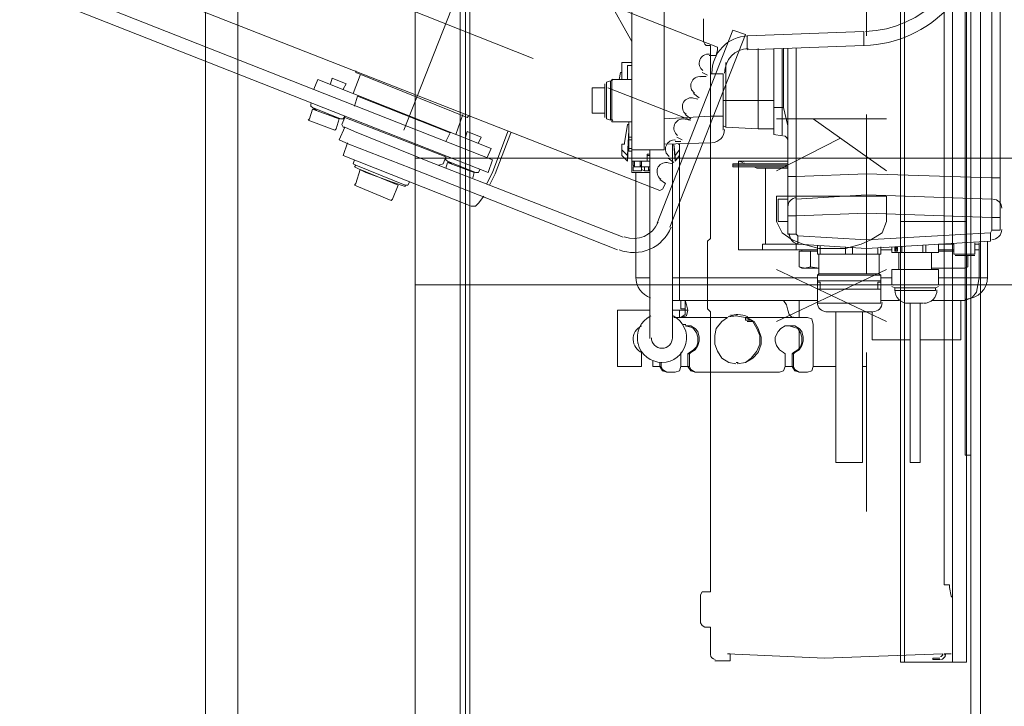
# Model space of a CAD drawing. Header units: millimetres. Extents: x 178516 to 426772, y -178579 to -115871.
# Tile 34 of 256: x 220414 to 220861, y -125878 to -125566. Entities that reach past the tile are written whole.
import ezdxf

# ---------------------------------------------------------------- set-up
doc = ezdxf.new("R2010")
doc.units = ezdxf.units.MM
doc.header["$MEASUREMENT"] = 0
doc.layers.get('0').update_dxf_attribs({"color": 252, "lineweight": 5})
doc.layers.add('Nowe_820-G Rysunki Obrazki_Nr_pióra__161', color=252, linetype='Continuous', lineweight=5)

# ---------------------------------------------------------------- blocks, each defined once
blk = doc.blocks.new('podkład 20251118')
at = {"layer": 'Nowe_820-G Rysunki Obrazki_Nr_pióra__161', "color": 252, "linetype": 'Continuous', "lineweight": 5}
for p, q in [((220593.41, -125953.04), (220593.41, -124553.1)), ((220618.35, -125953.04), (220618.35, -124553.1)), ((220498.12, -125928.1), (220498.12, -124578.04)), ((220498.12, -125928.1), (220498.12, -124578.04)), ((220512.83, -124578.04), (220512.83, -125928.1)), ((220512.83, -124578.04), (220512.83, -125928.1)), ((220512.83, -125928.1), (220512.83, -124578.04)), ((220512.83, -124578.04), (220512.83, -125928.1)), ((220512.83, -124578.04), (220512.83, -125928.1)), ((220512.83, -125928.1), (220512.83, -124578.04)), ((220691.9, -125625.6), (220691.9, -125080.71)), ((220706.61, -125080.71), (220706.61, -125625.6)), ((220859.46, -125078.15), (220859.46, -125662.05)), ((219456.96, -125168.97), (220628.59, -125630.07)), ((219454.4, -125174.72), (220626.67, -125635.83)), ((220613.88, -125420.94), (220613.88, -125924.26)), ((220616.43, -125420.94), (220616.43, -125924.26)), ((220850.5, -125447.16), (220850.5, -125893.56)), ((220846.03, -125893.56), (220846.03, -125452.28)), ((220814.05, -125458.04), (220814.05, -125858.39)), ((220815.97, -125858.39), (220815.97, -125458.04)), ((220837.71, -125858.39), (220837.71, -125458.04)), ((220844.11, -125858.39), (220844.11, -125458.04)), ((220843.47, -125464.43), (220843.47, -125764.37)), ((220855.62, -125473.39), (220855.62, -125638.39)), ((220730.91, -125578.91), (220505.16, -125490.01)), ((220798.7, -125573.79), (220798.7, -125501.53)), ((220588.3, -125616.64), (220626.67, -125519.43)), ((220833.88, -125608.33), (220833.88, -125534.14)), ((220679.11, -125553.33), (220691.9, -125576.35)), ((220479.57, -125555.89), (220704.69, -125644.14)), ((220580.62, -125557.8), (220647.13, -125584.03)), ((220724.52, -125566.12), (220724.52, -125573.79)), ((220737.95, -125571.23), (220703.41, -125658.85)), ((220709.17, -125660.77), (220743.7, -125573.15)), ((220737.95, -125571.23), (220743.7, -125573.15)), ((220744.34, -125573.79), (220797.42, -125571.87)), ((220797.42, -125571.87), (220797.42, -125578.27)), ((220724.52, -125576.35), (220724.52, -125573.79)), ((220725.16, -125577.63), (220724.52, -125576.35)), ((220725.8, -125578.27), (220725.16, -125577.63)), ((220744.34, -125573.79), (220744.34, -125580.19)), ((220727.71, -125578.27), (220725.8, -125578.27)), ((220727.71, -125665.89), (220727.71, -125578.27)), ((220730.91, -125580.19), (220730.27, -125582.75)), ((220730.91, -125578.91), (220730.91, -125580.19)), ((220744.34, -125580.19), (220797.42, -125578.27)), ((220749.46, -125579.55), (220749.46, -125616)), ((220756.49, -125579.55), (220756.49, -125618.56)), ((220760.33, -125606.41), (220760.33, -125579.55)), ((220760.97, -125606.41), (220760.97, -125579.55)), ((220762.89, -125663.97), (220762.89, -125579.55)), ((220766.73, -125637.75), (220766.73, -125579.55)), ((220687.42, -125585.94), (220687.42, -125593.62)), ((220691.9, -125585.94), (220687.42, -125585.94)), ((220730.27, -125582.75), (220727.07, -125582.75)), ((220734.75, -125585.94), (220734.75, -125603.21)), ((220566.55, -125589.78), (220566.55, -125590.42)), ((220566.55, -125590.42), (220617.07, -125610.89)), ((220686.78, -125590.42), (220686.14, -125593.62)), ((220686.78, -125590.42), (220687.42, -125590.42)), ((220689.98, -125587.22), (220689.98, -125593.62)), ((220689.98, -125587.22), (220691.9, -125587.22)), ((220691.9, -125587.22), (220689.98, -125587.22)), ((220723.88, -125590.42), (220726.43, -125591.7)), ((220727.71, -125610.25), (220727.71, -125591.06)), ((220727.71, -125591.06), (220733.47, -125591.06)), ((220733.47, -125616.64), (220733.47, -125591.06)), ((220547.37, -125598.1), (220549.28, -125593.62)), ((220549.28, -125593.62), (220627.95, -125624.96)), ((220555.68, -125592.98), (220555.04, -125595.54)), ((220562.07, -125595.54), (220555.68, -125592.98)), ((220562.07, -125595.54), (220560.8, -125598.1)), ((220568.47, -125591.7), (220565.27, -125600.01)), ((220679.75, -125610.89), (220679.75, -125595.54)), ((220680.39, -125594.9), (220682.31, -125594.26)), ((220680.39, -125611.53), (220680.39, -125594.9)), ((220682.31, -125594.26), (220682.31, -125612.16)), ((220682.95, -125593.62), (220682.95, -125612.8)), ((220682.95, -125593.62), (220691.9, -125593.62)), ((220687.42, -125593.62), (220687.42, -125592.98)), ((220725.8, -125592.34), (220723.24, -125592.34)), ((220673.99, -125597.46), (220673.99, -125608.97)), ((220673.99, -125597.46), (220673.99, -125598.1)), ((220679.75, -125597.46), (220673.99, -125597.46)), ((220673.99, -125608.33), (220673.99, -125598.1)), ((220673.99, -125598.1), (220673.99, -125608.33)), ((220679.75, -125595.81), (220679.75, -125595.86)), ((220679.75, -125596.18), (220679.75, -125597.46)), ((220681.03, -125597.46), (220718.76, -125612.16)), ((220720.04, -125600.01), (220722.6, -125601.93)), ((220546.09, -125604.49), (220546.09, -125605.77)), ((220567.19, -125601.29), (220565.91, -125605.77)), ((220567.19, -125601.29), (220609.4, -125617.92)), ((220721.96, -125602.57), (220719.4, -125601.93)), ((220734.75, -125603.21), (220733.47, -125603.21)), ((220756.49, -125603.21), (220734.75, -125603.21)), ((220734.75, -125603.21), (220734.75, -125615.36)), ((220546.73, -125607.05), (220545.45, -125611.53)), ((220546.09, -125605.77), (220546.73, -125606.41)), ((220559.52, -125611.53), (220546.73, -125606.41)), ((220546.73, -125606.41), (220548.64, -125607.69)), ((220546.73, -125607.05), (220558.88, -125611.53)), ((220673.99, -125608.97), (220673.99, -125608.33)), ((220679.75, -125608.97), (220673.99, -125608.97)), ((220760.33, -125606.41), (220756.49, -125606.41)), ((220760.97, -125606.41), (220760.33, -125606.41)), ((220760.33, -125619.2), (220760.33, -125606.41)), ((220762.89, -125614.72), (220760.97, -125606.41)), ((220833.88, -125608.33), (220833.88, -125823.21)), ((220544.81, -125612.16), (220545.45, -125611.53)), ((220544.81, -125612.16), (220556.96, -125616.64)), ((220559.52, -125611.53), (220556.96, -125610.89)), ((220558.88, -125611.53), (220557.6, -125616)), ((220560.8, -125611.53), (220559.52, -125611.53)), ((220560.16, -125614.08), (220561.43, -125610.89)), ((220561.43, -125610.25), (220560.8, -125611.53)), ((220607.48, -125628.79), (220561.43, -125610.89)), ((220615.16, -125609.61), (220611.96, -125618.56)), ((220617.71, -125610.25), (220617.07, -125610.89)), ((220680.39, -125611.53), (220682.31, -125612.16)), ((220682.95, -125612.8), (220691.9, -125612.8)), ((220690.62, -125612.8), (220690.62, -125626.23)), ((220706.61, -125611.53), (220727.71, -125610.25)), ((220718.12, -125612.16), (220715.56, -125611.53)), ((220716.2, -125609.61), (220718.76, -125611.53)), ((220733.47, -125610.25), (220727.71, -125610.25)), ((220727.71, -125610.25), (220727.71, -125622.4)), ((220807.66, -125611.53), (220757.77, -125611.53)), ((220807.66, -125635.19), (220774.4, -125611.53)), ((220798.7, -125681.87), (220798.7, -125609.61)), ((220557.6, -125616), (220556.96, -125616.64)), ((220558.88, -125621.12), (220561.43, -125615.36)), ((220560.8, -125615.36), (220560.16, -125614.08)), ((220560.8, -125615.36), (220561.43, -125615.36)), ((220565.91, -125617.28), (220561.43, -125615.36)), ((220565.91, -125617.28), (220599.17, -125630.71)), ((220609.4, -125617.92), (220607.48, -125621.76)), ((220617.07, -125617.28), (220616.43, -125619.84)), ((220623.47, -125619.84), (220617.07, -125617.28)), ((220628.59, -125635.83), (220635.62, -125617.28)), ((220629.87, -125636.47), (220636.9, -125617.92)), ((220689.98, -125614.08), (220688.7, -125622.4)), ((220689.98, -125614.08), (220690.62, -125614.08)), ((220689.98, -125628.15), (220690.62, -125616.64)), ((220734.75, -125615.36), (220733.47, -125614.72)), ((220749.46, -125616), (220734.75, -125615.36)), ((220756.49, -125616), (220749.46, -125616)), ((220749.46, -125616), (220756.49, -125616)), ((220563.35, -125623.04), (220558.88, -125621.12)), ((220560.8, -125628.15), (220562.71, -125622.4)), ((220623.47, -125619.84), (220622.19, -125622.4)), ((220688.7, -125622.4), (220688.7, -125623.04)), ((220690.62, -125619.2), (220689.98, -125630.71)), ((220690.62, -125619.84), (220691.9, -125619.84)), ((220691.9, -125621.12), (220690.62, -125621.12)), ((220706.61, -125623.04), (220727.71, -125622.4)), ((220714.28, -125621.76), (220711.73, -125621.76)), ((220712.37, -125619.84), (220714.92, -125621.12)), ((220756.49, -125618.56), (220760.33, -125619.2)), ((220760.33, -125619.2), (220756.49, -125618.56)), ((220786.55, -125620.48), (220757.77, -125635.19)), ((220591.49, -125633.91), (220563.35, -125623.04)), ((220626.03, -125629.43), (220627.95, -125624.96)), ((220687.42, -125628.15), (220687.42, -125623.04)), ((220688.06, -125623.04), (220687.42, -125623.04)), ((220687.42, -125625.6), (220689.98, -125628.15)), ((220688.7, -125623.04), (220688.06, -125623.04)), ((220690.62, -125624.96), (220691.9, -125624.96)), ((220691.9, -125626.23), (220690.62, -125626.23)), ((220691.9, -125625.6), (220691.9, -125635.83)), ((220691.9, -125625.6), (220706.61, -125625.6)), ((220700.21, -125711.29), (220700.21, -125625.6)), ((220710.45, -125711.29), (220710.45, -125623.04)), ((220710.45, -125623.04), (220710.45, -125626.23)), ((220711.73, -125630.71), (220711.09, -125623.04)), ((220711.09, -125623.04), (220711.73, -125628.15)), ((220711.73, -125628.15), (220713.64, -125625.6)), ((220713.64, -125623.04), (220713, -125623.04)), ((220713.64, -125628.15), (220713.64, -125623.04)), ((220560.8, -125628.15), (220618.99, -125651.18)), ((220565.91, -125630.07), (220565.27, -125631.99)), ((220593.41, -125686.99), (220593.41, -125629.43)), ((220593.41, -125629.43), (220933.64, -125629.43)), ((220688.06, -125665.25), (220599.17, -125630.71)), ((220606.2, -125631.99), (220607.48, -125628.79)), ((220607.48, -125628.79), (220607.48, -125630.07)), ((220607.48, -125630.07), (220608.12, -125630.71)), ((220608.12, -125631.35), (220607.48, -125633.91)), ((220620.91, -125635.83), (220608.12, -125630.71)), ((220608.12, -125630.71), (220610.04, -125631.99)), ((220608.12, -125631.35), (220620.27, -125635.83)), ((220626.67, -125635.83), (220628.59, -125630.07)), ((220689.98, -125630.71), (220687.42, -125628.15)), ((220689.98, -125628.15), (220689.98, -125630.71)), ((220700.21, -125630.71), (220691.9, -125630.71)), ((220692.54, -125632.63), (220692.54, -125630.71)), ((220692.54, -125630.71), (220700.21, -125630.71)), ((220693.18, -125630.71), (220693.18, -125633.27)), ((220695.74, -125630.71), (220695.74, -125633.27)), ((220696.38, -125630.71), (220696.38, -125632.63)), ((220696.38, -125633.27), (220696.38, -125630.71)), ((220698.93, -125630.71), (220698.93, -125627.51)), ((220700.21, -125627.51), (220698.93, -125627.51)), ((220700.21, -125628.15), (220698.93, -125628.15)), ((220710.45, -125631.99), (220707.89, -125631.35)), ((220708.53, -125629.43), (220711.09, -125631.35)), ((220711.73, -125628.15), (220711.73, -125630.71)), ((220713.64, -125628.15), (220711.73, -125630.71)), ((220713.64, -125694.03), (220713.64, -125628.15)), ((220740.5, -125630.71), (220740.5, -125631.99)), ((220762.89, -125630.71), (220740.5, -125630.71)), ((220742.42, -125631.35), (220740.5, -125630.71)), ((220565.27, -125631.99), (220566.55, -125632.63)), ((220566.55, -125632.63), (220565.91, -125633.27)), ((220565.91, -125633.27), (220571.03, -125635.83)), ((220588.93, -125641.58), (220566.55, -125632.63)), ((220566.55, -125640.94), (220568.47, -125634.55)), ((220568.47, -125634.55), (220585.74, -125641.58)), ((220583.18, -125640.3), (220571.03, -125635.83)), ((220685.5, -125671), (220591.49, -125633.91)), ((220604.28, -125632.63), (220606.2, -125631.99)), ((220620.91, -125635.83), (220618.35, -125635.19)), ((220620.27, -125635.83), (220619.63, -125638.39)), ((220622.19, -125635.83), (220620.91, -125635.83)), ((220622.83, -125634.55), (220622.19, -125635.83)), ((220628.59, -125635.83), (220626.03, -125640.94)), ((220691.9, -125635.83), (220700.21, -125635.83)), ((220693.18, -125633.27), (220692.54, -125632.63)), ((220692.54, -125635.19), (220692.54, -125633.27)), ((220692.54, -125633.27), (220700.21, -125633.27)), ((220696.38, -125635.19), (220692.54, -125635.19)), ((220695.74, -125633.27), (220693.18, -125633.27)), ((220693.82, -125683.79), (220693.82, -125635.83)), ((220696.38, -125632.63), (220695.74, -125633.27)), ((220696.38, -125634.55), (220696.38, -125633.27)), ((220696.38, -125633.27), (220696.38, -125635.19)), ((220700.21, -125633.27), (220696.38, -125633.27)), ((220697.66, -125635.19), (220696.38, -125634.55)), ((220697.66, -125633.27), (220697.66, -125635.19)), ((220699.57, -125635.19), (220697.66, -125635.19)), ((220699.57, -125633.27), (220699.57, -125635.19)), ((220700.21, -125634.55), (220699.57, -125635.19)), ((220700.21, -125635.83), (220700.21, -125635.19)), ((220737.95, -125633.27), (220737.95, -125631.99)), ((220737.95, -125631.99), (220762.89, -125631.99)), ((220762.89, -125631.99), (220737.95, -125631.99)), ((220737.95, -125631.99), (220762.89, -125631.99)), ((220737.95, -125632.63), (220762.89, -125632.63)), ((220762.89, -125632.63), (220737.95, -125632.63)), ((220737.95, -125633.27), (220762.89, -125633.27)), ((220762.89, -125633.27), (220737.95, -125633.27)), ((220740.5, -125633.27), (220740.5, -125631.99)), ((220740.5, -125633.27), (220740.5, -125671)), ((220748.82, -125633.91), (220747.54, -125633.27)), ((220748.82, -125633.91), (220762.89, -125633.91)), ((220752.66, -125668.44), (220752.66, -125633.91)), ((220588.93, -125642.22), (220583.18, -125640.3)), ((220590.85, -125640.3), (220590.21, -125641.58)), ((220629.87, -125636.47), (220627.31, -125641.58)), ((220704.69, -125639.03), (220707.25, -125640.94)), ((220762.89, -125647.98), (220762.89, -125637.75)), ((220762.89, -125637.75), (220766.73, -125637.75)), ((220798.7, -125636.47), (220766.73, -125637.75)), ((220766.73, -125655.65), (220766.73, -125637.75)), ((220855.62, -125638.39), (220798.7, -125636.47)), ((220859.46, -125638.39), (220855.62, -125638.39)), ((220855.62, -125638.39), (220855.62, -125647.98)), ((220859.46, -125646.06), (220859.46, -125640.3)), ((220565.91, -125641.58), (220566.55, -125640.94)), ((220565.91, -125641.58), (220582.54, -125648.62)), ((220585.74, -125641.58), (220583.18, -125647.98)), ((220590.21, -125641.58), (220588.93, -125641.58)), ((220588.93, -125641.58), (220588.93, -125642.22)), ((220704.69, -125644.14), (220705.97, -125643.5)), ((220707.25, -125640.94), (220705.97, -125643.5)), ((220859.46, -125640.94), (220859.46, -125643.5)), ((220859.46, -125644.14), (220859.46, -125646.06)), ((220583.18, -125647.98), (220582.54, -125648.62)), ((220624.75, -125646.7), (220622.19, -125649.9)), ((220757.77, -125646.7), (220807.66, -125646.7)), ((220757.77, -125658.21), (220757.77, -125646.7)), ((220757.77, -125657.57), (220757.77, -125648.62)), ((220758.41, -125658.21), (220758.41, -125647.98)), ((220762.89, -125647.98), (220758.41, -125647.98)), ((220798.7, -125646.06), (220766.73, -125647.98)), ((220855.62, -125647.98), (220798.7, -125646.06)), ((220807.66, -125646.7), (220807.66, -125658.21)), ((220855.62, -125647.98), (220855.62, -125656.29)), ((220620.91, -125651.18), (220618.99, -125651.18)), ((220622.19, -125649.9), (220620.91, -125651.18)), ((220760.33, -125663.33), (220757.77, -125658.21)), ((220762.89, -125658.21), (220758.41, -125658.21)), ((220762.89, -125655.65), (220766.73, -125655.65)), ((220798.7, -125654.37), (220766.73, -125655.65)), ((220766.73, -125663.97), (220766.73, -125655.65)), ((220855.62, -125656.29), (220798.7, -125654.37)), ((220807.66, -125658.21), (220805.74, -125663.33)), ((220814.05, -125658.21), (220844.11, -125658.21)), ((220855.62, -125656.29), (220855.62, -125662.05)), ((220859.46, -125656.29), (220855.62, -125656.29)), ((220855.62, -125662.05), (220854.98, -125663.33)), ((220859.46, -125662.05), (220855.62, -125662.05)), ((220727.71, -125665.89), (220726.43, -125667.16)), ((220726.43, -125667.16), (220726.43, -125697.86)), ((220764.81, -125666.53), (220760.33, -125663.33)), ((220762.89, -125663.97), (220766.73, -125663.97)), ((220769.92, -125668.44), (220764.81, -125666.53)), ((220767.37, -125664.61), (220766.73, -125663.97)), ((220798.7, -125666.53), (220767.37, -125664.61)), ((220767.37, -125668.44), (220767.37, -125664.61)), ((220800.62, -125666.53), (220796.14, -125668.44)), ((220854.98, -125663.33), (220798.7, -125666.53)), ((220854.98, -125667.16), (220798.7, -125670.36)), ((220805.74, -125663.33), (220800.62, -125666.53)), ((220853.7, -125667.16), (220853.7, -125683.79)), ((220854.98, -125667.16), (220854.98, -125663.33)), ((220740.5, -125671), (220766.73, -125671)), ((220751.38, -125671), (220751.38, -125668.44)), ((220767.37, -125668.44), (220751.38, -125668.44)), ((220766.73, -125668.44), (220766.73, -125671)), ((220776.32, -125671), (220766.73, -125671)), ((220798.7, -125670.36), (220767.37, -125668.44)), ((220768, -125671.64), (220768, -125678.68)), ((220776.32, -125671.64), (220768, -125671.64)), ((220769.28, -125671.64), (220769.28, -125671)), ((220776.96, -125670.36), (220769.92, -125668.44)), ((220773.12, -125671.64), (220773.12, -125678.68)), ((220776.32, -125669.08), (220776.32, -125672.92)), ((220789.11, -125670.36), (220776.96, -125670.36)), ((220777.6, -125672.92), (220777.6, -125669.08)), ((220796.14, -125668.44), (220789.11, -125670.36)), ((220789.11, -125669.72), (220789.11, -125672.92)), ((220792.31, -125672.92), (220792.31, -125669.72)), ((220803.82, -125670.36), (220803.82, -125672.92)), ((220805.1, -125672.92), (220805.1, -125669.72)), ((220805.1, -125671), (220810.21, -125671)), ((220810.21, -125672.28), (220810.21, -125669.72)), ((220811.49, -125669.72), (220811.49, -125671.64)), ((220811.49, -125671.64), (220811.49, -125669.72)), ((220812.13, -125670.36), (220811.49, -125669.72)), ((220811.49, -125669.72), (220811.49, -125670.36)), ((220811.49, -125670.36), (220811.49, -125669.72)), ((220811.49, -125670.36), (220811.49, -125669.72)), ((220812.13, -125670.36), (220811.49, -125671)), ((220811.49, -125671), (220812.13, -125671.64)), ((220811.49, -125671.64), (220812.77, -125671.64)), ((220812.77, -125669.72), (220812.13, -125670.36)), ((220812.13, -125670.36), (220812.13, -125669.72)), ((220812.77, -125669.72), (220812.13, -125671)), ((220812.13, -125671), (220812.13, -125669.72)), ((220812.13, -125671), (220812.77, -125669.72)), ((220812.13, -125671), (220812.13, -125670.36)), ((220812.13, -125670.36), (220812.13, -125671)), ((220812.13, -125671.64), (220812.13, -125671)), ((220812.13, -125671), (220812.13, -125671.64)), ((220812.77, -125671.64), (220812.77, -125669.72)), ((220814.05, -125669.72), (220814.05, -125672.28)), ((220814.69, -125672.28), (220814.69, -125669.72)), ((220824.28, -125669.08), (220824.28, -125672.28)), ((220825.56, -125672.28), (220825.56, -125669.08)), ((220831.32, -125668.44), (220831.32, -125672.28)), ((220831.32, -125672.28), (220831.32, -125668.44)), ((220838.35, -125668.44), (220831.32, -125668.44)), ((220838.35, -125671), (220831.32, -125671)), ((220838.35, -125671.64), (220831.32, -125671.64)), ((220838.35, -125668.44), (220838.35, -125672.92)), ((220847.95, -125667.8), (220847.95, -125672.92)), ((220849.87, -125668.44), (220847.95, -125668.44)), ((220847.95, -125671), (220849.87, -125671)), ((220849.87, -125667.8), (220849.87, -125683.79)), ((220777.6, -125672.92), (220776.32, -125672.92)), ((220805.1, -125672.92), (220776.32, -125672.92)), ((220776.96, -125681.87), (220776.96, -125672.92)), ((220789.11, -125672.92), (220777.6, -125672.92)), ((220792.31, -125672.92), (220789.11, -125672.92)), ((220803.82, -125672.92), (220792.31, -125672.92)), ((220805.1, -125672.92), (220803.82, -125672.92)), ((220804.46, -125681.87), (220804.46, -125672.92)), ((220831.32, -125672.28), (220810.21, -125672.28)), ((220813.41, -125672.28), (220813.41, -125679.96)), ((220828.12, -125672.28), (220828.12, -125679.96)), ((220847.95, -125672.92), (220838.35, -125672.92)), ((220847.95, -125673.56), (220838.99, -125673.56)), ((220844.75, -125673.56), (220844.75, -125678.68)), ((220807.66, -125679.96), (220757.77, -125703.62)), ((220807.66, -125703.62), (220757.77, -125679.96)), ((220768, -125678.68), (220769.28, -125679.32)), ((220770.56, -125679.32), (220768, -125678.68)), ((220776.96, -125679.32), (220769.28, -125679.32)), ((220773.12, -125678.68), (220770.56, -125679.32)), ((220776.96, -125679.32), (220773.12, -125678.68)), ((220810.21, -125686.99), (220810.21, -125679.96)), ((220810.21, -125679.96), (220831.32, -125679.96)), ((220843.47, -125679.32), (220828.12, -125679.32)), ((220831.32, -125679.96), (220831.32, -125686.99)), ((220831.32, -125686.99), (220831.32, -125679.96)), ((220844.75, -125678.68), (220843.47, -125679.32)), ((220700.21, -125683.79), (220693.82, -125683.79)), ((220713.64, -125683.79), (220710.45, -125683.79)), ((220713.64, -125683.79), (220776.32, -125683.79)), ((220776.32, -125682.51), (220776.96, -125681.87)), ((220776.32, -125682.51), (220776.32, -125695.3)), ((220776.32, -125682.51), (220805.1, -125682.51)), ((220776.32, -125685.07), (220805.1, -125685.07)), ((220776.96, -125681.87), (220804.46, -125681.87)), ((220805.1, -125682.51), (220804.46, -125681.87)), ((220805.1, -125685.07), (220805.1, -125682.51)), ((220805.1, -125683.79), (220810.21, -125683.79)), ((220805.1, -125695.3), (220805.1, -125685.07)), ((220831.32, -125683.79), (220853.7, -125683.79)), ((220849.87, -125683.79), (220849.23, -125686.99)), ((220933.64, -125686.99), (220593.41, -125686.99)), ((220776.32, -125685.71), (220777.6, -125685.71)), ((220777.6, -125688.91), (220776.32, -125688.91)), ((220776.32, -125688.91), (220805.1, -125688.91)), ((220777.6, -125688.91), (220777.6, -125685.71)), ((220803.82, -125685.71), (220803.82, -125688.91)), ((220803.82, -125685.71), (220805.1, -125685.71)), ((220805.1, -125688.91), (220803.82, -125688.91)), ((220811.49, -125688.27), (220810.21, -125687.63)), ((220810.48, -125686.88), (220810.7, -125687.12)), ((220811.49, -125688.27), (220811.49, -125689.55)), ((220811.49, -125688.27), (220830.04, -125688.27)), ((220830.04, -125689.55), (220811.49, -125689.55)), ((220830.04, -125688.27), (220831.32, -125687.63)), ((220830.04, -125688.27), (220830.04, -125689.55)), ((220849.23, -125686.99), (220848.59, -125690.19)), ((220776.32, -125694.03), (220710.45, -125694.03)), ((220713.64, -125694.03), (220776.32, -125694.03)), ((220714.28, -125694.03), (220714.28, -125697.86)), ((220714.28, -125694.03), (220714.28, -125697.86)), ((220716.2, -125694.03), (220716.2, -125697.86)), ((220716.2, -125694.03), (220716.84, -125695.94)), ((220760.97, -125694.03), (220762.25, -125695.94)), ((220761.61, -125694.03), (220776.32, -125694.03)), ((220768, -125694.03), (220768, -125701.7)), ((220813.41, -125694.03), (220805.1, -125694.03)), ((220805.1, -125694.03), (220813.41, -125694.03)), ((220843.47, -125694.03), (220828.12, -125694.03)), ((220828.12, -125694.03), (220843.47, -125694.03)), ((220841.55, -125694.03), (220841.55, -125711.93)), ((220846.67, -125692.75), (220843.47, -125694.03)), ((220848.59, -125690.19), (220846.67, -125692.75)), ((220685.5, -125698.5), (220685.5, -125724.08)), ((220700.21, -125698.5), (220685.5, -125698.5)), ((220710.45, -125698.5), (220717.48, -125698.5)), ((220713.64, -125701.7), (220713.64, -125698.5)), ((220716.2, -125697.86), (220714.28, -125697.86)), ((220716.2, -125697.86), (220716.2, -125698.5)), ((220716.2, -125700.42), (220716.2, -125698.5)), ((220716.84, -125695.94), (220717.48, -125698.5)), ((220717.48, -125698.5), (220716.84, -125701.06)), ((220726.43, -125697.86), (220727.71, -125699.14)), ((220762.25, -125695.94), (220762.89, -125698.5)), ((220762.89, -125698.5), (220763.53, -125700.42)), ((220805.1, -125695.3), (220776.32, -125695.3)), ((220824.28, -125695.3), (220817.25, -125695.3)), ((220818.53, -125695.3), (220818.53, -125767.57)), ((220823, -125695.3), (220823, -125767.57)), ((220735.39, -125701.7), (220711.09, -125701.7)), ((220714.28, -125701.7), (220716.2, -125700.42)), ((220716.84, -125701.06), (220714.28, -125701.7)), ((220727.71, -125826.41), (220727.71, -125699.14)), ((220735.39, -125701.7), (220732.83, -125703.62)), ((220739.87, -125701.06), (220739.23, -125701.06)), ((220743.7, -125701.7), (220739.23, -125701.06)), ((220743.7, -125701.7), (220743.7, -125702.98)), ((220771.84, -125701.7), (220743.7, -125701.7)), ((220746.9, -125703.62), (220743.7, -125701.7)), ((220746.26, -125702.98), (220743.7, -125702.98)), ((220747.54, -125703.62), (220744.34, -125701.7)), ((220763.53, -125700.42), (220764.81, -125701.7)), ((220773.76, -125702.34), (220771.84, -125701.7)), ((220774.4, -125704.9), (220773.76, -125702.34)), ((220801.26, -125699.14), (220780.16, -125699.14)), ((220784.63, -125699.14), (220784.63, -125767.57)), ((220796.78, -125699.14), (220796.78, -125767.57)), ((220801.26, -125711.93), (220801.26, -125699.14)), ((220718.76, -125706.18), (220716.2, -125705.54)), ((220716.2, -125705.54), (220718.76, -125705.54)), ((220718.76, -125705.54), (220720.68, -125706.82)), ((220720.04, -125706.82), (220718.76, -125706.18)), ((220721.32, -125708.73), (220720.04, -125706.82)), ((220720.68, -125706.82), (220721.96, -125708.1)), ((220730.27, -125706.82), (220729.63, -125710.01)), ((220732.83, -125703.62), (220730.27, -125706.82)), ((220746.9, -125703.62), (220744.34, -125703.62)), ((220748.82, -125706.82), (220746.9, -125703.62)), ((220749.46, -125706.82), (220747.54, -125703.62)), ((220750.1, -125710.01), (220748.82, -125706.82)), ((220750.74, -125710.65), (220749.46, -125706.82)), ((220758.41, -125708.1), (220759.69, -125706.82)), ((220759.69, -125706.82), (220761.61, -125705.54)), ((220761.61, -125705.54), (220763.53, -125705.54)), ((220765.45, -125706.18), (220763.53, -125705.54)), ((220763.53, -125705.54), (220766.09, -125705.54)), ((220767.37, -125706.82), (220765.45, -125706.18)), ((220766.09, -125705.54), (220768, -125706.82)), ((220768.64, -125708.73), (220767.37, -125706.82)), ((220768, -125706.82), (220769.28, -125708.1)), ((220768, -125707.46), (220768, -125715.77)), ((220774.4, -125724.08), (220774.4, -125704.9)), ((220721.96, -125710.65), (220721.32, -125708.73)), ((220721.96, -125708.1), (220722.6, -125710.65)), ((220721.96, -125713.21), (220721.96, -125710.65)), ((220722.6, -125710.65), (220722.6, -125712.57)), ((220729.63, -125710.01), (220729.63, -125713.85)), ((220750.1, -125713.85), (220750.1, -125710.01)), ((220750.74, -125713.85), (220750.74, -125710.65)), ((220757.13, -125710.65), (220758.41, -125708.1)), ((220757.13, -125712.57), (220757.13, -125710.65)), ((220769.28, -125710.65), (220768.64, -125708.73)), ((220769.28, -125708.1), (220769.92, -125710.65)), ((220769.28, -125713.21), (220769.28, -125710.65)), ((220769.92, -125710.65), (220769.92, -125712.57)), ((220801.26, -125711.93), (220818.53, -125711.93)), ((220823, -125711.93), (220841.55, -125711.93)), ((220718.12, -125717.69), (220720.04, -125716.41)), ((220720.68, -125716.41), (220718.76, -125717.69)), ((220720.04, -125716.41), (220721.32, -125715.13)), ((220721.96, -125714.49), (220720.68, -125716.41)), ((220721.32, -125715.13), (220721.96, -125713.21)), ((220722.6, -125712.57), (220721.96, -125714.49)), ((220729.63, -125713.85), (220730.91, -125717.05)), ((220748.82, -125717.05), (220750.1, -125713.85)), ((220749.46, -125717.69), (220750.74, -125713.85)), ((220757.77, -125714.49), (220757.13, -125712.57)), ((220759.05, -125716.41), (220757.77, -125714.49)), ((220760.97, -125717.69), (220759.05, -125716.41)), ((220765.45, -125717.69), (220767.37, -125716.41)), ((220768, -125716.41), (220766.09, -125717.69)), ((220767.37, -125716.41), (220768.64, -125715.13)), ((220769.28, -125714.49), (220768, -125716.41)), ((220768.64, -125715.13), (220769.28, -125713.21)), ((220769.92, -125712.57), (220769.28, -125714.49)), ((220696.38, -125717.69), (220696.38, -125724.08)), ((220714.28, -125718.33), (220714.28, -125717.69)), ((220714.28, -125724.08), (220714.28, -125718.33)), ((220717.48, -125718.33), (220718.12, -125717.69)), ((220717.48, -125718.33), (220717.48, -125724.08)), ((220717.48, -125718.33), (220718.12, -125718.33)), ((220718.12, -125717.69), (220718.76, -125717.69)), ((220718.76, -125717.69), (220718.12, -125718.33)), ((220718.12, -125718.33), (220718.12, -125724.08)), ((220730.91, -125717.05), (220732.83, -125720.25)), ((220732.83, -125720.25), (220736.03, -125722.16)), ((220743.7, -125722.16), (220746.26, -125720.25)), ((220743.7, -125722.16), (220746.9, -125720.25)), ((220746.26, -125720.25), (220748.82, -125717.05)), ((220746.9, -125720.25), (220749.46, -125717.69)), ((220761.61, -125718.33), (220760.97, -125717.69)), ((220761.61, -125724.08), (220761.61, -125718.33)), ((220764.81, -125718.33), (220765.45, -125717.69)), ((220764.81, -125718.33), (220764.81, -125724.08)), ((220764.81, -125718.33), (220765.45, -125718.33)), ((220765.45, -125717.69), (220766.09, -125717.69)), ((220766.09, -125717.69), (220765.45, -125718.33)), ((220765.45, -125718.33), (220765.45, -125724.08)), ((220798.7, -125789.96), (220798.7, -125717.69)), ((220696.38, -125724.08), (220685.5, -125724.08)), ((220701.49, -125724.08), (220701.49, -125721.53)), ((220704.69, -125724.08), (220701.49, -125724.08)), ((220704.69, -125722.16), (220704.69, -125724.08)), ((220704.69, -125724.08), (220705.33, -125724.08)), ((220705.97, -125726), (220704.69, -125724.08)), ((220705.33, -125722.16), (220705.33, -125724.08)), ((220705.33, -125724.08), (220705.97, -125725.36)), ((220705.97, -125725.36), (220707.89, -125726.64)), ((220713.64, -125726), (220714.28, -125724.08)), ((220717.48, -125724.08), (220714.28, -125724.08)), ((220717.48, -125724.08), (220718.12, -125724.08)), ((220718.76, -125726), (220717.48, -125724.08)), ((220718.12, -125724.08), (220718.76, -125725.36)), ((220718.76, -125725.36), (220720.68, -125726.64)), ((220736.03, -125722.16), (220739.23, -125722.8)), ((220739.87, -125722.8), (220743.7, -125722.16)), ((220739.87, -125722.8), (220743.7, -125722.16)), ((220760.97, -125726), (220761.61, -125724.08)), ((220764.81, -125724.08), (220761.61, -125724.08)), ((220764.81, -125724.08), (220765.45, -125724.08)), ((220766.09, -125726), (220764.81, -125724.08)), ((220765.45, -125724.08), (220766.09, -125725.36)), ((220766.09, -125725.36), (220768, -125726.64)), ((220773.76, -125726), (220774.4, -125724.08)), ((220784.63, -125724.08), (220774.4, -125724.08)), ((220798.7, -125724.08), (220796.78, -125724.08)), ((220707.89, -125726.64), (220705.97, -125726)), ((220707.89, -125726.64), (220711.73, -125726.64)), ((220711.73, -125726.64), (220713.64, -125726)), ((220720.68, -125726.64), (220718.76, -125726)), ((220720.68, -125726.64), (220759.05, -125726.64)), ((220759.05, -125726.64), (220760.97, -125726)), ((220768, -125726.64), (220766.09, -125726)), ((220768, -125726.64), (220771.84, -125726.64)), ((220771.84, -125726.64), (220773.76, -125726)), ((220843.47, -125764.37), (220846.03, -125764.37)), ((220796.78, -125767.57), (220784.63, -125767.57)), ((220823, -125767.57), (220818.53, -125767.57)), ((220835.8, -125823.21), (220833.88, -125823.21)), ((220836.43, -125823.21), (220835.8, -125823.21)), ((220836.43, -125824.49), (220836.43, -125823.21)), ((220723.24, -125827.69), (220723.88, -125826.41)), ((220723.24, -125830.25), (220723.24, -125827.69)), ((220723.88, -125826.41), (220725.16, -125826.41)), ((220725.16, -125826.41), (220727.71, -125826.41)), ((220837.07, -125828.33), (220836.43, -125824.49)), ((220837.07, -125828.33), (220837.71, -125828.97)), ((220723.24, -125830.25), (220723.24, -125837.92)), ((220837.71, -125828.97), (220837.71, -125832.8)), ((220837.71, -125853.91), (220837.71, -125832.8)), ((220723.24, -125840.48), (220723.24, -125837.92)), ((220723.88, -125841.76), (220723.24, -125840.48)), ((220725.16, -125842.4), (220723.88, -125841.76)), ((220727.71, -125842.4), (220725.16, -125842.4)), ((220727.71, -125855.19), (220727.71, -125842.4)), ((220779.52, -125856.47), (220735.39, -125854.55)), ((220735.39, -125854.55), (220736.67, -125854.55)), ((220736.67, -125857.75), (220736.67, -125854.55)), ((220779.52, -125856.47), (220833.24, -125854.55)), ((220833.24, -125855.19), (220833.24, -125854.55)), ((220837.07, -125854.55), (220833.88, -125854.55)), ((220833.88, -125854.55), (220833.88, -125855.19)), ((220736.67, -125857.75), (220729.63, -125857.75)), ((220814.05, -125858.39), (220844.11, -125858.39)), ((220831.96, -125856.47), (220828.76, -125856.47)), ((220828.76, -125856.47), (220828.76, -125857.11)), ((220831.96, -125857.11), (220828.76, -125857.11))]:
    blk.add_line(p, q, dxfattribs=at)
for centre, radius, start, end in [((220795.82, -125522.95), 55.32, 271.9993, 0.001), ((220796.47, -125522.95), 48.92, 271.994, 0.0011), ((220745.3, -125590.74), 16.95, 92.0032, 179.996), ((220726.76, -125586.27), 4.16, 83.5543, 158.4353), ((220745.31, -125590.74), 11.2, 92.0125, 179.987), ((220726.76, -125586.26), 4.16, 158.547, 233.4764), ((220682, -125592.67), 1.59, 289.6743, 330.0794), ((220722.93, -125596.49), 4.17, 158.5953, 233.4281), ((220722.91, -125596.49), 4.16, 83.4788, 158.5108), ((220719.08, -125606.09), 4.16, 158.547, 233.4764), ((220719.08, -125606.09), 4.16, 83.4788, 158.5108), ((220682, -125613.12), 1.59, 29.9206, 70.3257), ((220715.24, -125615.68), 4.16, 83.4788, 158.5108), ((220715.25, -125615.68), 4.16, 158.547, 233.4764), ((220728.04, -125616.32), 6.07, 271.9789, 0.0169), ((220711.41, -125625.28), 4.16, 83.5543, 158.4353), ((220760.65, -125621.44), 2.24, 360, 84.9961), ((220711.41, -125625.27), 4.16, 158.547, 233.4764), ((220707.57, -125635.51), 4.16, 83.5543, 158.4353), ((220747.67, -125620.17), 11.95, 243.5559, 244.2532), ((220737.29, -125641.69), 11.95, 63.5559, 64.2532), ((220741.81, -125633.91), 2.69, 62.0524, 66.2149), ((220707.57, -125635.51), 4.16, 158.547, 233.4764), ((220767.05, -125651.5), 4.16, 93.0303, 179.9885), ((220855.94, -125652.14), 4.16, 0.0137, 87.9683), ((220692.86, -125654.06), 18.22, 248.5275, 338.5386), ((220692.86, -125654.05), 11.83, 248.5197, 338.5197), ((220855.3, -125661.73), 4.8, 273.001, 0.007), ((220768.33, -125663.65), 4.8, 179.993, 266.999), ((220768.15, -125663.68), 4.62, 185.9317, 198.6737), ((220811.54, -125670.15), 0.677, 11.8123, 14.5328), ((220812.06, -125670.04), 0.14, 1.3105, 12.5954), ((220703.73, -125683.47), 9.91, 179.995, 250.9199), ((220843.79, -125683.47), 9.91, 270, 360), ((220817.57, -125689.23), 6.08, 180, 270), ((220824.6, -125689.23), 6.08, 270, 0), ((220824.61, -125680.35), 9.63, 315.3154, 317.2885), ((220780.48, -125694.98), 4.16, 180, 270), ((220801.58, -125694.98), 4.16, 270, 0), ((220705.64, -125710.97), 11.19, 117.0182, 193.5393), ((220705.64, -125710.98), 11.2, 346.4781, 62.906), ((220740.61, -125712.08), 11.74, 108.3966, 114.579), ((220738.29, -125711.89), 10.74, 97.4791, 99.4148), ((220734.33, -125682.3), 19.12, 277.6936, 278.2689), ((220740.18, -125711.03), 10.61, 90.05, 107.9625), ((220737, -125700.33), 0.253, 271.2335, 278.8499), ((220739.58, -125722.73), 21.67, 90.0394, 96.8468), ((220737.07, -125700.77), 0.19, 91.5915, 99.2032), ((220740.19, -125710.98), 10.55, 65.0375, 90.0065), ((220765.77, -125698.89), 2.81, 256.3106, 270.0038), ((220699.26, -125711.61), 6.71, 116.2976, 181.8469), ((220716.5, -125710.73), 5.83, 89.8496, 105.5425), ((220699.26, -125711.61), 6.71, 181.8254, 247.395), ((220705.65, -125710.97), 4.8, 180, 270), ((220705.65, -125710.97), 4.8, 270, 360), ((220705.65, -125710.97), 11.19, 193.524, 270.0031), ((220705.65, -125710.97), 11.2, 270.0152, 346.423), ((220739.57, -125721.35), 0.798, 262.5414, 266.5779), ((220739.47, -125722.94), 0.798, 82.5414, 86.5779), ((220740.18, -125710.9), 11.27, 266.9471, 270.038), ((220740.13, -125725.76), 3.6, 91.4697, 93.4619), ((220739.92, -125718.06), 4.09, 271.5301, 273.285), ((220740.24, -125722.73), 0.587, 93.2598, 98.4805), ((220740.16, -125721.36), 0.79, 273.6057, 277.497), ((220708.86, -125723.68), 2.97, 257.1199, 269.7875), ((220721.65, -125723.68), 2.97, 257.1199, 269.7875), ((220768.97, -125723.68), 2.97, 257.1199, 269.7875), ((220729.95, -125854.87), 2.24, 179.972, 267.9447), ((220832.28, -125854.87), 2.24, 270, 360), ((220832.28, -125854.87), 0.96, 270.0464, 359.9536)]:
    blk.add_arc(centre, radius, start, end, dxfattribs=at)

msp = doc.modelspace()

# ---------------------------------------------------------------- block references
msp.add_blockref('podkład 20251118', (0, 0))

doc.saveas('drawing.dxf')
